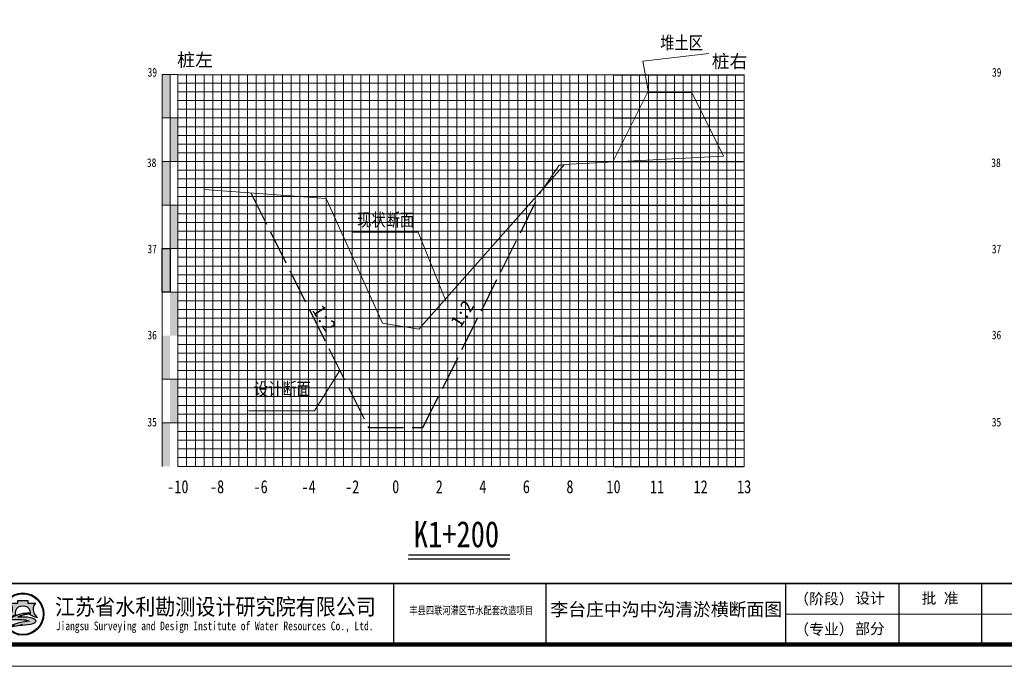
# Model space of a CAD drawing. Header units: millimetres. Extents: x -1851 to 142262423, y -629789 to 22327943.
# Tile 25 of 69: x 36013 to 36239, y 3721 to 3870. Entities that reach past the tile are written whole.
import ezdxf
from ezdxf.enums import TextEntityAlignment as Align

# ---------------------------------------------------------------- set-up
doc = ezdxf.new("R2010")
doc.units = ezdxf.units.MM
doc.linetypes.add('4415', pattern=[5, 4, -1])
for name, color, linetype, lineweight in [('0.13文字', 3, 'Continuous', 13), ('2', 61, 'Continuous', 30), ('3', 8, 'Continuous', 5), ('dmx', 7, 'Continuous', 15)]:
    doc.layers.add(name, color=color, linetype=linetype, lineweight=lineweight)
doc.layers.add('DIMTEX', color=7, linetype='Continuous')
doc.layers.add('断面', color=7, linetype='Continuous')
doc.styles.add('LYJFS', font='times.ttf', dxfattribs={"width": 0.7})
doc.styles.add('STYLE2', font='txt', dxfattribs={"width": 0.8})
doc.styles.add('仿宋体', font='FangSong_GB2312.ttf', dxfattribs={"width": 0.8})
doc.styles.add('宋体', font='txt', dxfattribs={"height": 3.5})
doc.styles.add('等线体', font='simhei.ttf')

# ---------------------------------------------------------------- blocks, each defined once
blk = doc.blocks.new('tk')
h = blk.add_hatch(color=152)
h.dxf.hatch_style = 1
h.paths.add_polyline_path([(6876.364125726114, 854.2295714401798, 1), (6866.686434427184, 854.2295714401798, 1)])
h.paths.add_polyline_path([(6876.201261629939, 854.2295714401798, 1), (6866.84929852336, 854.2295714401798, 1)], flags=16)
h = blk.add_hatch(color=152)
h.dxf.hatch_style = 1
edge = h.paths.add_edge_path()
edge.add_arc((6873.407199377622, 851.8047045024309), 1.461698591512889, 43.31770961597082, 70.37003522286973)
edge.add_arc((6872.0275850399, 847.9366998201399), 5.568375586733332, 70.37003522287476, 84.52854590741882)
edge.add_arc((6871.440752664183, 841.8102204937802), 11.72289597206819, 84.5285459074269, 95.17746754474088)
edge.add_arc((6871.582339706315, 852.1014277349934), 1.831337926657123, 111.7965680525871, 130.9174013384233, ccw=False)
edge.add_arc((6873.47809212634, 847.3608850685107), 6.936886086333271, 98.84274785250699, 111.79656805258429, ccw=False)
edge.add_arc((6874.544451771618, 840.506451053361), 13.873772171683, 95.21036804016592, 98.84274785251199, ccw=False)
edge.add_ellipse((6871.525280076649, 854.5219636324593), major_axis=(-1.773815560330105, 0), ratio=0.8776980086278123, start_angle=172.6538623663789, end_angle=176.9129867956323)
edge.add_arc((6873.117644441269, 844.1909795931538), 10.24870363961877, 88.99992913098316, 98.52267106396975)
edge.add_arc((6872.724314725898, 846.8157053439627), 7.594670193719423, 98.5226710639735, 116.8491039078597)
edge.add_arc((6869.849912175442, 852.4939579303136), 1.230336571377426, 116.8491039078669, 139.2900683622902)
edge.add_arc((6869.065436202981, 853.1689503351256), 0.1954369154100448, 139.2900683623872, 263.050638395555)
edge.add_arc((6869.248585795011, 854.6715617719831), 1.70916902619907, 263.0506383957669, 272.136251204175)
edge.add_arc((6870.416233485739, 823.3689317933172), 29.61523112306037, 88.46268833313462, 92.13625120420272, ccw=False)
edge.add_arc((6871.07395213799, 847.876297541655), 5.099041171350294, 68.07113774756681, 88.46268833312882, ccw=False)
edge.add_arc((6875.183614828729, 831.3122526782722), 21.4080615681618, 95.91294384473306, 98.79521578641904)
edge.add_arc((6873.816328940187, 840.1492628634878), 12.46590188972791, 98.79521578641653, 117.8496747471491)
edge.add_arc((6932.315236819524, 613.7362839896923), 245.9934265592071, 104.7703900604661, 105.15790668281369, ccw=False)
edge.add_line((6869.600177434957, 851.6009245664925), (6868.796656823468, 851.2750728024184))
edge.add_arc((6890.157828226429, 754.105500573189), 99.48982566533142, 100.90627282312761, 102.39834375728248, ccw=False)
edge.add_line((6871.334059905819, 851.7983414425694), (6870.72346251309, 851.6097564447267))
edge.add_arc((6868.414090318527, 880.2016823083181), 28.68503833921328, 274.6177604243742, 279.6944367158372)
edge.add_arc((6872.474319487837, 856.4344682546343), 4.573507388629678, 279.694436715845, 287.6119267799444)
edge.add_arc((6873.358587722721, 853.648913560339), 1.650966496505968, 287.6119267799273, 311.5140981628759)
edge.add_arc((6874.270477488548, 852.6187205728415), 0.2751610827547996, 311.5140981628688, 403.3177096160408)
edge = h.paths.add_edge_path()
edge.add_arc((6875.946394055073, 855.3665725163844), 2.066422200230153, 138.9741968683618, 204.1180883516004, ccw=False)
edge.add_line((6874.387456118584, 856.7229696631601), (6872.690352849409, 856.7229696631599))
edge.add_line((6872.69035284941, 856.7229696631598), (6872.69035284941, 857.3096342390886))
edge.add_line((6872.69035284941, 857.3096342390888), (6870.360207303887, 857.3096342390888))
edge.add_line((6870.360207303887, 857.3096342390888), (6870.360207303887, 856.7229696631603))
edge.add_line((6870.360207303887, 856.7229696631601), (6868.663104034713, 856.7229696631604))
edge.add_arc((6867.104166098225, 855.3665725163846), 2.066422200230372, -24.118088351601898, 41.0258031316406, ccw=False)
edge.add_arc((6865.567634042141, 856.05447875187), 3.749914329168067, 314.34412131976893, 335.8819116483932, ccw=False)
edge.add_arc((6867.522236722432, 856.4070458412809), 3.106664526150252, 282.3877277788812, 290.1465811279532)
edge.add_arc((6864.457993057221, 864.7594382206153), 12.00340818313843, 290.1465811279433, 296.6495194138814)
edge.add_ellipse((6871.525280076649, 854.5219636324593), major_axis=(-1.773815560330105, 0), ratio=0.8776980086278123, start_angle=176.9129867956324, end_angle=378.37473811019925, ccw=False)
edge.add_ellipse((6871.525280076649, 854.5219636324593), major_axis=(-1.773815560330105, 0), ratio=0.8776980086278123, start_angle=172.653862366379, end_angle=176.9129867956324, ccw=False)
edge.add_ellipse((6871.525280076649, 854.5219636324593), major_axis=(-1.773815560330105, 0), ratio=0.8776980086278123, start_angle=161.6252618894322, end_angle=172.653862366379, ccw=False)
edge.add_arc((6878.592567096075, 864.759438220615), 12.00340818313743, 243.3504805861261, 249.853418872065)
edge.add_arc((6875.528323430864, 856.4070458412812), 3.106664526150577, 249.8534188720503, 257.61227222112)
edge.add_arc((6877.482926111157, 856.05447875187), 3.74991432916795, 204.1180883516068, 225.6558786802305, ccw=False)
for p, q in [((6956.597780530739, 861.2295714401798), (6956.597780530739, 847.2295714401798)), ((6991.597780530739, 861.2295714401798), (6991.597780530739, 847.2295714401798)), ((7046.597780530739, 861.2295714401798), (7046.597780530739, 847.2295714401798)), ((7072.597780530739, 861.2295714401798), (7072.597780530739, 847.2295714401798)), ((7091.597780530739, 861.2295714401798), (7091.597780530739, 847.2295714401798))]:
    blk.add_line(p, q)
at = {"lineweight": 0}
for p, q in [((7253.597780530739, 854.2295714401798), (7046.597780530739, 854.2295714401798)), ((7258.597780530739, 842.2295714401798), (6838.597780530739, 842.2295714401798))]:
    blk.add_line(p, q, dxfattribs=at)
at = {"lineweight": 0, "const_width": 1}
blk.add_lwpolyline([(6863.597780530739, 1134.229571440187), (7253.597780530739, 1134.229571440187), (7253.597780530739, 847.2295714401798), (6863.597780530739, 847.2295714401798)], close=True, dxfattribs=at)
at = {"lineweight": 0, "const_width": 0.4}
blk.add_lwpolyline([(7253.597780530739, 861.2295714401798), (6863.597780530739, 861.2295714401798)], dxfattribs=at)
at = {"color": 152}
for points in [[(6869.8419023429, 854.0311891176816, -0.02838203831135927), (6868.592243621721, 853.4904639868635, -0.03386732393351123), (6868.188697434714, 853.3727099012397, 0.09425397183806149), (6868.990200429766, 854.5221939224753, 0.2921547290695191), (6868.663104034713, 856.7229696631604), (6870.360207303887, 856.7229696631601), (6870.360207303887, 857.3096342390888), (6872.69035284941, 857.3096342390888), (6872.69035284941, 856.7229696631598), (6874.387456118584, 856.7229696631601, 0.29215472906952), (6874.06035972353, 854.5221939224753, 0.09425397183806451), (6874.861862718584, 853.3727099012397, -0.03386732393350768), (6874.458316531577, 853.4904639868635, -0.02838203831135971), (6873.208657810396, 854.0311891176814)], [(6873.296521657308, 854.4381220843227, 0.04157472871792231), (6871.598778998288, 854.3265098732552, 0.08013502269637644), (6869.294240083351, 853.5916630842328, 0.09823132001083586), (6868.917290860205, 853.2964201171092, 0.599439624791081), (6869.041789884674, 852.9749492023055, 0.03966424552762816), (6869.312296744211, 852.9635806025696, -0.01603031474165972), (6871.210748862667, 852.9735033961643, -0.08921046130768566), (6872.978215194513, 852.6064141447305, 0.01257694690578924), (6871.910251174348, 852.4685801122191, 0.08333285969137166), (6867.992840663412, 851.171317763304, -0.001690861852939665), (6869.600177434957, 851.6009245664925), (6868.796656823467, 851.275072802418, -0.006510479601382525), (6871.334059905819, 851.7983414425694), (6870.72346251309, 851.6097564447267, 0.02215480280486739), (6873.244469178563, 851.9262713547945, 0.03456031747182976), (6873.858117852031, 852.0753316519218, 0.1046726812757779), (6874.452855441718, 852.4126819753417, 0.4234638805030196), (6874.470673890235, 852.8074929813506, 0.1185893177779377), (6873.898248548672, 853.1814519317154, 0.06185687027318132), (6872.558528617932, 853.479704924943, 0.04649815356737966), (6870.382867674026, 853.4852866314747, -0.08362449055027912), (6870.902341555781, 853.8018397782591, -0.05658197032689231), (6872.411732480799, 854.2153190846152, -0.01585057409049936), (6873.284535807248, 854.3228965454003)]]:
    blk.add_lwpolyline(points, format="xyb", dxfattribs=at)
for radius in [4.838845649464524, 4.675981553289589]:
    blk.add_circle((6871.525280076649, 854.2295714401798), radius, dxfattribs=at)
blk.add_arc((6873.478092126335, 847.3608850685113), 6.936886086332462, 98.84274785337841, 111.7965680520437, dxfattribs=at)
for start_param, end_param in [(2.820892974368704, 6.603884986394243), (3.013378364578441, 3.087714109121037)]:
    blk.add_ellipse((6871.525280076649, 854.5219636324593), major_axis=(-1.773815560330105, 0), ratio=0.8776980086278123, start_param=start_param, end_param=end_param, dxfattribs=at)
at = {"style": 'LYJFS'}
for s, p in [('（阶段）', (7055.431710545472, 857.7295714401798)), ('（专业）', (7055.431710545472, 850.7295714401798))]:
    blk.add_text(s, height=2.5, dxfattribs=at).set_placement(p, align=Align.MIDDLE_CENTER)
at = {"style": '宋体'}
for s, height, width, p in [('江苏省水利勘测设计研究院有限公司', 3.75, 0.9, (6915.725099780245, 855.9804173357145)), ('丰县四联河灌区节水配套改造项目', 1.8, 0.75, (6974.43168055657, 855.1042281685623)), ('Jiangsu Surveying and Design Institute of Water Resources Co., Ltd.', 2, 0.8, (6915.552971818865, 851.2429752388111))]:
    blk.add_text(s, height=height, dxfattribs=dict(at, width=width)).set_placement(p, align=Align.MIDDLE)
at = {"char_height": 2.5, "attachment_point": 5, "style": '宋体'}
for s, insert in [('设计', (7065.999934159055, 857.7295714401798)), ('批 准', (7082.097780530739, 857.7295714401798)), ('部分', (7065.999934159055, 850.7295714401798))]:
    blk.add_mtext(s, dxfattribs=dict(at, insert=insert))

msp = doc.modelspace()

# ---------------------------------------------------------------- hatches: boundary and pattern name
at = {"linetype": 'Continuous'}
for points in [[(36045.80106367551, 3857.013848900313), (36047.60106367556, 3857.013848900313), (36047.60106367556, 3847.013848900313), (36045.80106367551, 3847.013848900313)], [(36047.60106367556, 3847.013848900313), (36049.40106367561, 3847.013848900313), (36049.40106367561, 3837.013848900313), (36047.60106367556, 3837.013848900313)], [(36045.80106367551, 3837.013848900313), (36047.60106367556, 3837.013848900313), (36047.60106367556, 3827.013848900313), (36045.80106367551, 3827.013848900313)], [(36047.60106367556, 3827.013848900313), (36049.40106367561, 3827.013848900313), (36049.40106367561, 3817.013848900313), (36047.60106367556, 3817.013848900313)], [(36045.80106367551, 3817.013848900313), (36047.60106367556, 3817.013848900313), (36047.60106367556, 3807.013848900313), (36045.80106367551, 3807.013848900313)], [(36047.60106367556, 3807.013848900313), (36049.40106367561, 3807.013848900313), (36049.40106367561, 3797.013848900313), (36047.60106367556, 3797.013848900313)], [(36045.80106367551, 3797.013848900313), (36047.60106367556, 3797.013848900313), (36047.60106367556, 3787.013848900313), (36045.80106367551, 3787.013848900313)], [(36047.60742442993, 3787.038574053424), (36049.40742442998, 3787.038574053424), (36049.40742442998, 3777.038574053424), (36047.60742442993, 3777.038574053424)], [(36045.80106367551, 3777.009784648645), (36047.60106367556, 3777.009784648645), (36047.60106367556, 3767.009784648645), (36045.80106367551, 3767.009784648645)]]:
    msp.add_hatch(color=7, dxfattribs=at).paths.add_polyline_path(points)

# ---------------------------------------------------------------- linework, layer by layer
at = {"color": 1, "linetype": '4415', "lineweight": 30, "ltscale": 2}
for p, q in [((36066.14195750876, 3829.811528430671), (36093.15106367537, 3775.925246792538)), ((36105.65106367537, 3775.925246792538), (36132.78878633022, 3830.200692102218)), ((36130.65106367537, 3825.925246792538), (36130.65106367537, 3825.925246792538)), ((36093.15106367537, 3775.925246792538), (36105.65106367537, 3775.925246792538))]:
    msp.add_line(p, q, dxfattribs=at)
at = {"linetype": 'Continuous', "lineweight": 20, "flags": 128}
for points in [[(36157.40106367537, 3852.889651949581), (36156.11195377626, 3860.03306403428), (36171.31541749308, 3861.811007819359)], [(36110.89690298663, 3805.013848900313), (36104.55096511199, 3820.788879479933), (36089.39957542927, 3820.76256714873)], [(36086.60676262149, 3789.013848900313), (36080.76591490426, 3779.778699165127), (36065.61452522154, 3779.752386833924)]]:
    msp.add_lwpolyline(points, dxfattribs=at)
at = {"linetype": 'Continuous', "flags": 128}
msp.add_lwpolyline([(36045.80106367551, 3817.013848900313), (36047.60106367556, 3817.013848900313), (36047.60106367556, 3807.013848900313), (36045.80106367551, 3807.013848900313)], close=True, dxfattribs=at)
at = {"layer": '2', "color": 7, "lineweight": 15}
for points in [[(36049.40106367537, 3856.947748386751), (36149.40106367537, 3856.947748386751)], [(36059.40106367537, 3857.013848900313), (36059.40106367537, 3767.013848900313)], [(36069.40106367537, 3857.013848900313), (36069.40106367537, 3767.013848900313)], [(36079.40106367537, 3857.013848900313), (36079.40106367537, 3767.013848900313)], [(36089.40106367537, 3857.013848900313), (36089.40106367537, 3767.013848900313)], [(36109.40106367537, 3857.013848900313), (36109.40106367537, 3767.013848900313)], [(36119.40106367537, 3857.013848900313), (36119.40106367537, 3767.013848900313)], [(36129.40106367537, 3857.013848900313), (36129.40106367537, 3767.013848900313)], [(36139.40106367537, 3857.013848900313), (36139.40106367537, 3767.013848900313)], [(36149.40106367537, 3857.013848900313), (36149.40106367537, 3767.013848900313)], [(36159.40106367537, 3857.013848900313), (36159.40106367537, 3767.013848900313)], [(36169.40106367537, 3857.013848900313), (36169.40106367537, 3767.013848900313)], [(36179.40106367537, 3857.013848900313), (36179.40106367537, 3767.013848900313)], [(36049.40106367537, 3847.013848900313), (36149.40106367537, 3847.013848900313)], [(36049.40106367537, 3837.013848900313), (36149.40106367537, 3837.013848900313)], [(36049.40106367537, 3827.013848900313), (36149.40106367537, 3827.013848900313)], [(36049.40106367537, 3817.013848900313), (36149.40106367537, 3817.013848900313)], [(36049.40106367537, 3797.013848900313), (36149.40106367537, 3797.013848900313)], [(36049.40106367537, 3767.013848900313), (36149.40106367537, 3767.013848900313)]]:
    msp.add_lwpolyline(points, dxfattribs=at)
at = {"layer": '2', "color": 3, "lineweight": 15}
msp.add_lwpolyline([(36099.40106367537, 3857.013848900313), (36099.40106367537, 3767.013848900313)], dxfattribs=at)
at = {"layer": '2', "color": 7, "lineweight": 15, "flags": 128}
msp.add_lwpolyline([(36049.40106367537, 3807.013848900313), (36149.40106367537, 3807.013848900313)], dxfattribs=at)
at = {"layer": '2', "color": 0, "lineweight": 15}
for points in [[(36049.40106367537, 3787.013848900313), (36149.40106367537, 3787.013848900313)], [(36049.40106367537, 3777.013848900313), (36149.40106367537, 3777.013848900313)]]:
    msp.add_lwpolyline(points, dxfattribs=at)
at = {"layer": '3', "lineweight": 5}
for p, q in [((36149.40106367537, 3855.013848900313), (36169.40106367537, 3855.013848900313)), ((36169.40106367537, 3855.013848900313), (36179.40106367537, 3855.013848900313)), ((36149.40106367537, 3853.013848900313), (36169.40106367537, 3853.013848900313)), ((36169.40106367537, 3853.013848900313), (36179.40106367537, 3853.013848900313)), ((36149.40106367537, 3851.013848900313), (36169.40106367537, 3851.013848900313)), ((36169.40106367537, 3851.013848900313), (36179.40106367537, 3851.013848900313)), ((36149.40106367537, 3849.013848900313), (36169.40106367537, 3849.013848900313)), ((36169.40106367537, 3849.013848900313), (36179.40106367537, 3849.013848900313)), ((36149.40106367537, 3845.013848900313), (36169.40106367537, 3845.013848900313)), ((36169.40106367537, 3845.013848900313), (36179.40106367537, 3845.013848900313)), ((36149.40106367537, 3843.013848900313), (36169.40106367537, 3843.013848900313)), ((36169.40106367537, 3843.013848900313), (36179.40106367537, 3843.013848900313)), ((36149.40106367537, 3841.013848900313), (36169.40106367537, 3841.013848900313)), ((36169.40106367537, 3841.013848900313), (36179.40106367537, 3841.013848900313)), ((36149.40106367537, 3839.013848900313), (36169.40106367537, 3839.013848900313)), ((36169.40106367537, 3839.013848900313), (36179.40106367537, 3839.013848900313)), ((36149.40106367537, 3835.013848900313), (36169.40106367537, 3835.013848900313)), ((36169.40106367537, 3835.013848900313), (36179.40106367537, 3835.013848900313)), ((36149.40106367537, 3833.013848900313), (36169.40106367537, 3833.013848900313)), ((36169.40106367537, 3833.013848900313), (36179.40106367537, 3833.013848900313)), ((36149.40106367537, 3831.013848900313), (36169.40106367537, 3831.013848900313)), ((36169.40106367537, 3831.013848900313), (36179.40106367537, 3831.013848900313)), ((36149.40106367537, 3829.013848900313), (36169.40106367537, 3829.013848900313)), ((36169.40106367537, 3829.013848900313), (36179.40106367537, 3829.013848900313)), ((36149.40106367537, 3825.013848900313), (36169.40106367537, 3825.013848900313)), ((36169.40106367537, 3825.013848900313), (36179.40106367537, 3825.013848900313)), ((36149.40106367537, 3823.013848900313), (36169.40106367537, 3823.013848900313)), ((36169.40106367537, 3823.013848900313), (36179.40106367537, 3823.013848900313)), ((36149.40106367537, 3821.013848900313), (36169.40106367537, 3821.013848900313)), ((36169.40106367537, 3821.013848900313), (36179.40106367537, 3821.013848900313)), ((36149.40106367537, 3819.013848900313), (36169.40106367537, 3819.013848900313)), ((36169.40106367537, 3819.013848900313), (36179.40106367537, 3819.013848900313)), ((36149.40106367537, 3815.013848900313), (36169.40106367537, 3815.013848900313)), ((36169.40106367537, 3815.013848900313), (36179.40106367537, 3815.013848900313)), ((36149.40106367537, 3813.013848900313), (36169.40106367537, 3813.013848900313)), ((36169.40106367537, 3813.013848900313), (36179.40106367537, 3813.013848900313)), ((36149.40106367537, 3811.013848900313), (36169.40106367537, 3811.013848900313)), ((36149.40106367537, 3809.013848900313), (36169.40106367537, 3809.013848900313)), ((36169.40106367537, 3811.013848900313), (36179.40106367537, 3811.013848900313)), ((36169.40106367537, 3809.013848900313), (36179.40106367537, 3809.013848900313)), ((36149.40106367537, 3805.013848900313), (36169.40106367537, 3805.013848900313)), ((36169.40106367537, 3805.013848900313), (36179.40106367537, 3805.013848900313)), ((36149.40106367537, 3803.013848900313), (36169.40106367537, 3803.013848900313)), ((36169.40106367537, 3803.013848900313), (36179.40106367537, 3803.013848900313)), ((36149.40106367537, 3801.013848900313), (36169.40106367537, 3801.013848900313)), ((36169.40106367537, 3801.013848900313), (36179.40106367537, 3801.013848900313)), ((36149.40106367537, 3799.013848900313), (36169.40106367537, 3799.013848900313)), ((36169.40106367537, 3799.013848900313), (36179.40106367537, 3799.013848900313)), ((36149.40106367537, 3795.013848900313), (36169.40106367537, 3795.013848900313)), ((36169.40106367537, 3795.013848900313), (36179.40106367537, 3795.013848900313)), ((36149.40106367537, 3793.013848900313), (36169.40106367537, 3793.013848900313)), ((36149.40106367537, 3791.013848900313), (36169.40106367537, 3791.013848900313)), ((36169.40106367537, 3793.013848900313), (36179.40106367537, 3793.013848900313)), ((36169.40106367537, 3791.013848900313), (36179.40106367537, 3791.013848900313)), ((36149.40106367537, 3789.013848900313), (36169.40106367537, 3789.013848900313)), ((36169.40106367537, 3789.013848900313), (36179.40106367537, 3789.013848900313)), ((36149.40106367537, 3785.013848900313), (36169.40106367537, 3785.013848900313)), ((36169.40106367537, 3785.013848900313), (36179.40106367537, 3785.013848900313)), ((36149.40106367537, 3783.013848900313), (36169.40106367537, 3783.013848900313)), ((36169.40106367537, 3783.013848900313), (36179.40106367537, 3783.013848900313)), ((36149.40106367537, 3781.013848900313), (36169.40106367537, 3781.013848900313)), ((36169.40106367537, 3781.013848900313), (36179.40106367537, 3781.013848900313)), ((36149.40106367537, 3779.013848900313), (36169.40106367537, 3779.013848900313)), ((36169.40106367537, 3779.013848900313), (36179.40106367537, 3779.013848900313)), ((36149.40106367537, 3775.013848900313), (36169.40106367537, 3775.013848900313)), ((36169.40106367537, 3775.013848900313), (36179.40106367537, 3775.013848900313)), ((36149.40106367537, 3773.013848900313), (36169.40106367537, 3773.013848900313)), ((36169.40106367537, 3773.013848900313), (36179.40106367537, 3773.013848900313)), ((36149.40106367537, 3771.013848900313), (36169.40106367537, 3771.013848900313)), ((36169.40106367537, 3771.013848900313), (36179.40106367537, 3771.013848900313)), ((36149.40106367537, 3769.013848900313), (36169.40106367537, 3769.013848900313)), ((36169.40106367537, 3769.013848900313), (36179.40106367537, 3769.013848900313))]:
    msp.add_line(p, q, dxfattribs=at)
for points in [[(36051.40106367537, 3857.013848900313), (36051.40106367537, 3767.013848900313)], [(36053.40106367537, 3857.013848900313), (36053.40106367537, 3767.013848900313)], [(36055.40106367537, 3857.013848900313), (36055.40106367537, 3767.013848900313)], [(36057.40106367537, 3857.013848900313), (36057.40106367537, 3767.013848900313)], [(36061.40106367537, 3857.013848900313), (36061.40106367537, 3767.013848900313)], [(36063.40106367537, 3857.013848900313), (36063.40106367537, 3767.013848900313)], [(36065.40106367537, 3857.013848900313), (36065.40106367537, 3767.013848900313)], [(36067.40106367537, 3857.013848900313), (36067.40106367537, 3767.013848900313)], [(36071.40106367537, 3857.013848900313), (36071.40106367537, 3767.013848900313)], [(36073.40106367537, 3857.013848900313), (36073.40106367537, 3767.013848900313)], [(36075.40106367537, 3857.013848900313), (36075.40106367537, 3767.013848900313)], [(36077.40106367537, 3857.013848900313), (36077.40106367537, 3767.013848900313)], [(36081.40106367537, 3857.013848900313), (36081.40106367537, 3767.013848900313)], [(36083.40106367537, 3857.013848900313), (36083.40106367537, 3767.013848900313)], [(36085.40106367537, 3857.013848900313), (36085.40106367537, 3767.013848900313)], [(36087.40106367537, 3857.013848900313), (36087.40106367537, 3767.013848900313)], [(36091.40106367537, 3857.013848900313), (36091.40106367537, 3767.013848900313)], [(36093.40106367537, 3857.013848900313), (36093.40106367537, 3767.013848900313)], [(36095.40106367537, 3857.013848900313), (36095.40106367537, 3767.013848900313)], [(36097.40106367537, 3857.013848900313), (36097.40106367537, 3767.013848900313)], [(36101.40106367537, 3857.013848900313), (36101.40106367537, 3767.013848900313)], [(36103.40106367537, 3857.013848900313), (36103.40106367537, 3767.013848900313)], [(36105.40106367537, 3857.013848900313), (36105.40106367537, 3767.013848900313)], [(36107.40106367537, 3857.013848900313), (36107.40106367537, 3767.013848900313)], [(36111.40106367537, 3857.013848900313), (36111.40106367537, 3767.013848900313)], [(36113.40106367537, 3857.013848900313), (36113.40106367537, 3767.013848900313)], [(36115.40106367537, 3857.013848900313), (36115.40106367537, 3767.013848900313)], [(36117.40106367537, 3857.013848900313), (36117.40106367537, 3767.013848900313)], [(36121.40106367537, 3857.013848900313), (36121.40106367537, 3767.013848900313)], [(36123.40106367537, 3857.013848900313), (36123.40106367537, 3767.013848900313)], [(36125.40106367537, 3857.013848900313), (36125.40106367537, 3767.013848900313)], [(36127.40106367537, 3857.013848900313), (36127.40106367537, 3767.013848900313)], [(36131.40106367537, 3857.013848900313), (36131.40106367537, 3767.013848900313)], [(36133.40106367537, 3857.013848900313), (36133.40106367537, 3767.013848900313)], [(36135.40106367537, 3857.013848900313), (36135.40106367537, 3767.013848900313)], [(36137.40106367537, 3857.013848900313), (36137.40106367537, 3767.013848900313)], [(36141.40106367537, 3857.013848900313), (36141.40106367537, 3767.013848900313)], [(36143.40106367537, 3857.013848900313), (36143.40106367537, 3767.013848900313)], [(36145.40106367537, 3857.013848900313), (36145.40106367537, 3767.013848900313)], [(36147.40106367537, 3857.013848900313), (36147.40106367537, 3767.013848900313)], [(36151.40106367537, 3857.013848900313), (36151.40106367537, 3767.013848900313)], [(36153.40106367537, 3857.013848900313), (36153.40106367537, 3767.013848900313)], [(36155.40106367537, 3857.013848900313), (36155.40106367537, 3767.013848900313)], [(36157.40106367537, 3857.013848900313), (36157.40106367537, 3767.013848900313)], [(36161.40106367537, 3857.013848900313), (36161.40106367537, 3767.013848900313)], [(36163.40106367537, 3857.013848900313), (36163.40106367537, 3767.013848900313)], [(36165.40106367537, 3857.013848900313), (36165.40106367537, 3767.013848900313)], [(36167.40106367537, 3857.013848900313), (36167.40106367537, 3767.013848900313)], [(36171.40106367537, 3857.013848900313), (36171.40106367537, 3767.013848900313)], [(36173.40106367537, 3857.013848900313), (36173.40106367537, 3767.013848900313)], [(36175.40106367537, 3857.013848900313), (36175.40106367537, 3767.013848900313)], [(36177.40106367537, 3857.013848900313), (36177.40106367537, 3767.013848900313)], [(36049.40106367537, 3855.013848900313), (36149.40106367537, 3855.013848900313)], [(36049.40106367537, 3853.013848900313), (36149.40106367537, 3853.013848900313)], [(36049.40106367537, 3851.013848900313), (36149.40106367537, 3851.013848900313)], [(36049.40106367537, 3849.013848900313), (36149.40106367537, 3849.013848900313)], [(36049.40106367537, 3845.013848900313), (36149.40106367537, 3845.013848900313)], [(36049.40106367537, 3843.013848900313), (36149.40106367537, 3843.013848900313)], [(36049.40106367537, 3841.013848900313), (36149.40106367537, 3841.013848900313)], [(36049.40106367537, 3839.013848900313), (36149.40106367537, 3839.013848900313)], [(36049.40106367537, 3835.013848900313), (36149.40106367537, 3835.013848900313)], [(36049.40106367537, 3833.013848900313), (36149.40106367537, 3833.013848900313)], [(36049.40106367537, 3831.013848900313), (36149.40106367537, 3831.013848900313)], [(36049.40106367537, 3829.013848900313), (36149.40106367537, 3829.013848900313)], [(36049.40106367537, 3825.013848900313), (36149.40106367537, 3825.013848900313)], [(36049.40106367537, 3823.013848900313), (36149.40106367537, 3823.013848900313)], [(36049.40106367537, 3821.013848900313), (36149.40106367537, 3821.013848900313)], [(36049.40106367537, 3819.013848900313), (36149.40106367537, 3819.013848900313)], [(36049.40106367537, 3815.013848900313), (36149.40106367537, 3815.013848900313)], [(36049.40106367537, 3813.013848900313), (36149.40106367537, 3813.013848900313)], [(36049.40106367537, 3811.013848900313), (36149.40106367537, 3811.013848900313)], [(36049.40106367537, 3809.013848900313), (36149.40106367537, 3809.013848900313)], [(36049.40106367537, 3805.013848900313), (36149.40106367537, 3805.013848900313)], [(36049.40106367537, 3803.013848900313), (36149.40106367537, 3803.013848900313)], [(36049.40106367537, 3801.013848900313), (36149.40106367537, 3801.013848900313)], [(36049.40106367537, 3799.013848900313), (36149.40106367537, 3799.013848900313)], [(36049.40106367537, 3795.013848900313), (36149.40106367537, 3795.013848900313)], [(36049.40106367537, 3793.013848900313), (36149.40106367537, 3793.013848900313)], [(36049.40106367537, 3791.013848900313), (36149.40106367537, 3791.013848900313)], [(36049.40106367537, 3789.013848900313), (36149.40106367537, 3789.013848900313)], [(36049.40106367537, 3785.013848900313), (36149.40106367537, 3785.013848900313)], [(36049.40106367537, 3783.013848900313), (36149.40106367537, 3783.013848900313)], [(36049.40106367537, 3781.013848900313), (36149.40106367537, 3781.013848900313)], [(36049.40106367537, 3779.013848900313), (36149.40106367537, 3779.013848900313)], [(36049.40106367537, 3775.013848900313), (36149.40106367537, 3775.013848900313)], [(36049.40106367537, 3773.013848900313), (36149.40106367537, 3773.013848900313)], [(36049.40106367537, 3771.013848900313), (36149.40106367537, 3771.013848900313)], [(36049.40106367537, 3769.013848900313), (36149.40106367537, 3769.013848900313)]]:
    msp.add_lwpolyline(points, dxfattribs=at)
at = {"layer": '3', "color": 0, "lineweight": 5}
for points in [[(36045.80106367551, 3787.013848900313), (36149.40106367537, 3787.013848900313)], [(36045.80106367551, 3777.013848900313), (36149.40106367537, 3777.013848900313)]]:
    msp.add_lwpolyline(points, dxfattribs=at)
at = {"layer": 'DIMTEX', "color": 0, "linetype": 'Continuous'}
for p, q in [((36102.2807541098, 3745.746656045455), (36125.62583938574, 3745.746656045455)), ((36102.30124590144, 3746.709050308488), (36125.62583938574, 3746.709050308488))]:
    msp.add_line(p, q, dxfattribs=at)
at = {"layer": 'dmx', "linetype": 'Continuous', "lineweight": 15}
for p, q in [((36157.18252891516, 3852.889651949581), (36149.21028295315, 3836.942349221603)), ((36157.18252891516, 3852.889651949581), (36167.37337832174, 3852.889651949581)), ((36167.37337832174, 3852.889651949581), (36174.67789629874, 3838.280615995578)), ((36139.40106367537, 3836.42689643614), (36174.67789629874, 3838.280615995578))]:
    msp.add_line(p, q, dxfattribs=at)
at = {"layer": 'dmx', "linetype": 'Continuous', "lineweight": 15, "flags": 128}
for points in [[(36138.180470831, 3836.295491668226), (36104.72746975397, 3798.47997475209), (36096.34591298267, 3799.855525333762), (36083.44582798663, 3828.503106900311)], [(36139.40106367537, 3836.42689643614), (36136.95987798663, 3836.164086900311), (36133.2496407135, 3830.721645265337)], [(36083.44582798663, 3828.503106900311), (36055.40106367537, 3830.623694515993)]]:
    msp.add_lwpolyline(points, dxfattribs=at)
at = {"layer": '断面'}
for p, q in [((36149.40106367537, 3856.947748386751), (36169.40106367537, 3856.947748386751)), ((36169.40106367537, 3856.947748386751), (36179.40106367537, 3856.947748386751)), ((36149.40106367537, 3847.013848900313), (36169.40106367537, 3847.013848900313)), ((36169.40106367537, 3847.013848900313), (36179.40106367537, 3847.013848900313)), ((36149.40106367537, 3837.013848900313), (36169.40106367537, 3837.013848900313)), ((36169.40106367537, 3837.013848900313), (36179.40106367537, 3837.013848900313)), ((36149.40106367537, 3827.013848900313), (36169.40106367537, 3827.013848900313)), ((36169.40106367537, 3827.013848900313), (36179.40106367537, 3827.013848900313)), ((36149.40106367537, 3817.013848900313), (36169.40106367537, 3817.013848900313)), ((36169.40106367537, 3817.013848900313), (36179.40106367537, 3817.013848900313)), ((36149.40106367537, 3807.013848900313), (36169.40106367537, 3807.013848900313)), ((36169.40106367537, 3807.013848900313), (36179.40106367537, 3807.013848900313)), ((36149.40106367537, 3797.013848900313), (36169.40106367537, 3797.013848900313)), ((36169.40106367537, 3797.013848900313), (36179.40106367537, 3797.013848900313)), ((36149.40106367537, 3787.013848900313), (36169.40106367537, 3787.013848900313)), ((36169.40106367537, 3787.013848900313), (36179.40106367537, 3787.013848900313)), ((36149.40106367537, 3777.013848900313), (36169.40106367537, 3777.013848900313)), ((36169.40106367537, 3777.013848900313), (36179.40106367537, 3777.013848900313)), ((36149.40106367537, 3767.013848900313), (36169.40106367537, 3767.013848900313)), ((36169.40106367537, 3767.013848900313), (36179.40106367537, 3767.013848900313))]:
    msp.add_line(p, q, dxfattribs=at)
at = {"layer": '断面', "color": 3, "lineweight": 15}
for points in [[(36049.40106367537, 3857.013848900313), (36045.80106367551, 3857.013848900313)], [(36045.80106367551, 3857.013848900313), (36045.80106367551, 3767.013848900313)], [(36047.60106367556, 3857.013848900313), (36047.60106367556, 3807.013848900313)], [(36049.40106367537, 3857.013848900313), (36049.40106367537, 3767.013848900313)], [(36049.40106367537, 3847.013848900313), (36045.80106367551, 3847.013848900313)], [(36049.40106367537, 3837.013848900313), (36045.80106367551, 3837.013848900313)], [(36049.40106367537, 3827.013848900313), (36045.80106367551, 3827.013848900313)], [(36049.40106367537, 3817.013848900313), (36045.80106367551, 3817.013848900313)], [(36045.80106367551, 3807.013848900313), (36049.40106367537, 3807.013848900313)]]:
    msp.add_lwpolyline(points, dxfattribs=at)
at = {"layer": '断面', "color": 7, "lineweight": 15}
msp.add_lwpolyline([(36049.40106367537, 3807.013848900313), (36149.40106367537, 3807.013848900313)], dxfattribs=at)

# ---------------------------------------------------------------- block references
at = {"layer": '断面'}
msp.add_blockref('tk', (29142.28328314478, 2878.858353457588), dxfattribs=at)

# ---------------------------------------------------------------- texts
at = {"style": '等线体'}
for s, p in [('桩左', (36049.2278443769, 3858.849298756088)), ('桩右', (36171.9512766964, 3858.508419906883))]:
    msp.add_text(s, height=3, dxfattribs=at).set_placement(p)
at = {"linetype": 'Continuous', "char_height": 3, "attachment_point": 1, "style": '仿宋体'}
for s, insert, width in [('堆土区', (36160.12957324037, 3865.781485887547), 18.82471715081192), ('现状断面', (36090.53842986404, 3825.137517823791), 37.93252298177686), ('设计断面', (36066.83857014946, 3786.267766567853), 37.93252298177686)]:
    msp.add_mtext(s, dxfattribs=dict(at, insert=insert, width=width))
at = {"layer": '0.13文字', "linetype": 'Continuous', "lineweight": 13, "insert": (36134.90819708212, 3735.65377264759), "char_height": 3, "width": 55.55091040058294, "attachment_point": 1, "style": 'LYJFS'}
msp.add_mtext('{\\fFangSong_GB2312|b0|i0|c134|p49;\\W1;李台庄中沟中沟清淤横断面图}', dxfattribs=at)
at = {"layer": 'DIMTEX', "color": 0, "linetype": 'Continuous', "style": 'STYLE2', "width": 0.8}
msp.add_text('K1+200', height=6, dxfattribs=at).set_placement((36103.54745349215, 3748.434684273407))
at = {"layer": '断面', "color": 7, "style": '等线体', "width": 0.8}
for s, p in [('39', (36042.4330184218, 3855.904892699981)), ('39', (36236.28301842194, 3855.904892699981)), ('38', (36042.27354227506, 3835.147725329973)), ('38', (36236.1235422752, 3835.147725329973)), ('37', (36042.39009343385, 3815.333323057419)), ('37', (36236.24009343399, 3815.333323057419)), ('36', (36042.39009343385, 3795.576919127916)), ('36', (36236.24009343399, 3795.576919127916)), ('35', (36042.39009343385, 3775.576919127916)), ('35', (36236.24009343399, 3775.576919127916))]:
    msp.add_text(s, height=2, dxfattribs=at).set_placement(p, align=Align.BOTTOM_LEFT)
at = {"layer": '断面', "color": 7, "style": '仿宋体'}
for rotation, p in [(58.01497088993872, (36114.66655948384, 3802.06378162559)), (301.9850291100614, (36083.01937768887, 3801.013848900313))]:
    msp.add_text('1:2', height=3, rotation=rotation, dxfattribs=at).set_placement(p, align=Align.MIDDLE)
at = {"layer": '断面', "color": 7, "style": '等线体', "width": 0.8}
for s, p in [('-10', (36049.38517429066, 3762.321043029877)), ('-8', (36058.39096008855, 3762.321043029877)), ('-6', (36068.39096008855, 3762.321043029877)), ('-4', (36079.40106367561, 3762.321043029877)), ('-2', (36089.40106367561, 3762.321043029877)), ('0', (36099.40106367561, 3762.321043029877)), ('2', (36109.40106367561, 3762.321043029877)), ('4', (36119.40106367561, 3762.321043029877)), ('6', (36129.40106367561, 3762.321043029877)), ('8', (36139.40106367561, 3762.321043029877)), ('10', (36149.40106367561, 3762.321043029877)), ('11', (36159.40106367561, 3762.321043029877)), ('12', (36169.40106367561, 3762.321043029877)), ('13', (36179.40106367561, 3762.321043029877))]:
    msp.add_text(s, height=3, dxfattribs=at).set_placement(p, align=Align.MIDDLE)

doc.saveas('drawing.dxf')
